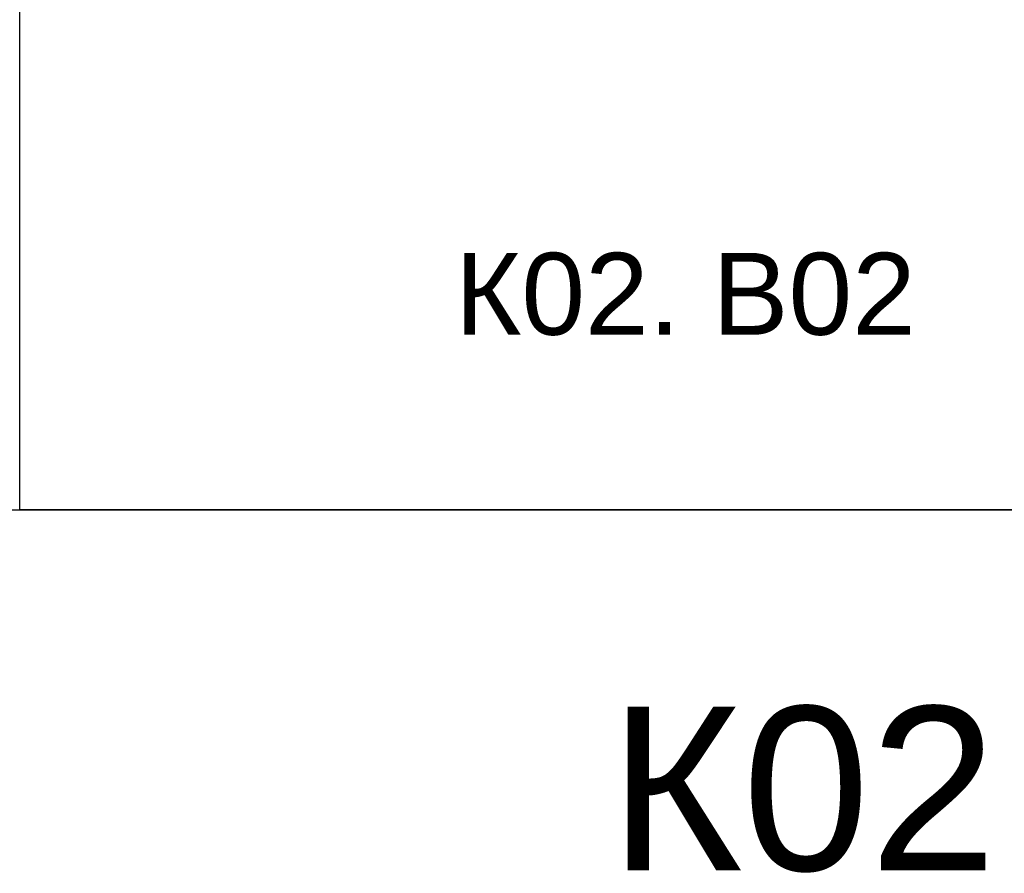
# Model space of a CAD drawing. Header units: millimetres. Extents: x -277772 to 277599, y -59564 to 282085.
# Tile 32 of 190: x -151674 to -121620, y -46896 to -20849. Entities that reach past the tile are written whole.
import ezdxf
from ezdxf.enums import TextEntityAlignment as Align

# ---------------------------------------------------------------- set-up
doc = ezdxf.new("R2010")
doc.units = ezdxf.units.MM
doc.layers.add('UNPLOTTED', color=2, linetype='Continuous', plot=False)
doc.styles.add('CP.Text', font='arial.ttf')
doc.linetypes.add('в трубе открыто', pattern='A,10,[133,ltypeshp.shx,S=0.75,R=0,X=-5,Y=2.5],-2.5,[130,ltypeshp.shx,S=2.5,R=-45,X=0,Y=0],-2.5', length=15)

# ---------------------------------------------------------------- blocks, each defined once
blk = doc.blocks.new('*U4')
at = {"color": 0}
blk.add_lwpolyline([(0, 410), (0, 0), (-569, 0), (-569, 410)], close=True, dxfattribs=at)

msp = doc.modelspace()

# ---------------------------------------------------------------- linework, layer by layer
at = {"layer": 'UNPLOTTED', "color": 1, "ltscale": 100}
msp.add_xline((-94774, -35802), (1, 0), dxfattribs=at)

# ---------------------------------------------------------------- block references
at = {"layer": 'UNPLOTTED', "xscale": 100, "yscale": 100, "zscale": 100}
msp.add_blockref('*U4', (-94774, -35802), dxfattribs=at)

# ---------------------------------------------------------------- texts
at = {"linetype": 'в трубе открыто', "style": 'CP.Text'}
msp.add_text('К02', height=5000, dxfattribs=at).set_placement((-121848, -46807), align=Align.RIGHT)
at = {"layer": 'UNPLOTTED', "style": 'CP.Text'}
msp.add_text('К02. B02', height=2500, dxfattribs=at).set_placement((-124321, -30463), align=Align.RIGHT)

doc.saveas('drawing.dxf')
